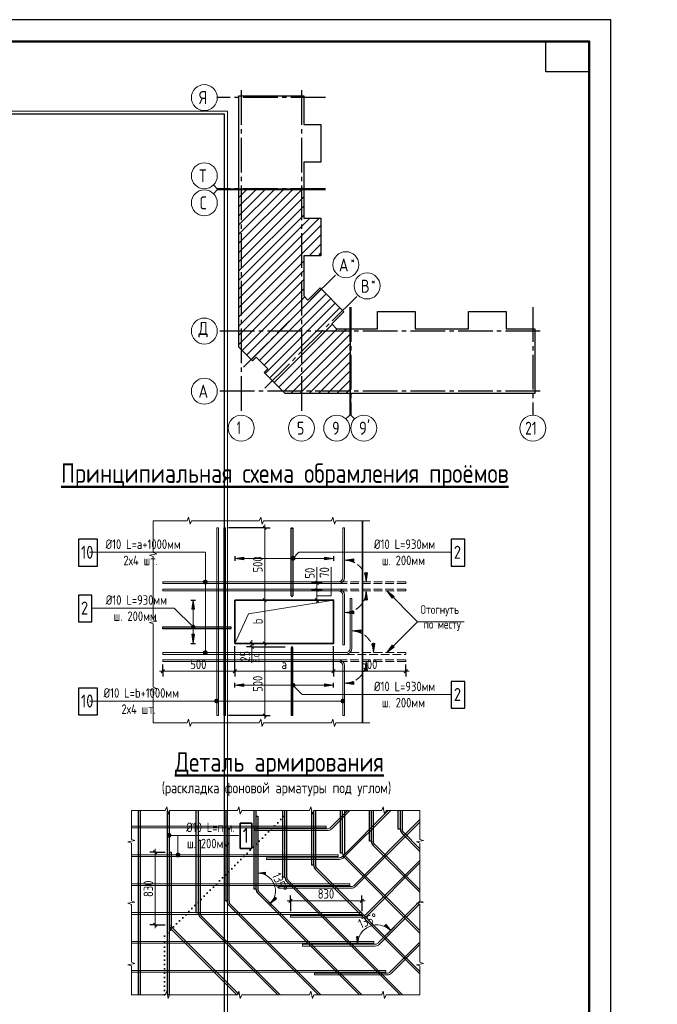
# Model space of a CAD drawing. Header units: millimetres. Extents: x 0 to 43617, y 0 to 59400.
# Tile 30 of 30: x 28343 to 43074, y 36668 to 59400. Entities that reach past the tile are written whole.
import ezdxf

# ---------------------------------------------------------------- set-up
doc = ezdxf.new("R2010")
doc.units = ezdxf.units.MM
for name, pattern in [('______2', [270, 200, -70]), ('______5', [1100, 800, -100, 100, -100]), ('______9', [100, 0, -100])]:
    doc.linetypes.add(name, pattern=pattern)
for name, color, linetype, lineweight in [('Standard', 7, 'Continuous', 25), ('Арм.стержн.ниж.зоны 2й ряд', 7, '______2', 25), ('ЖБ Перекрытие средний уровень', 7, 'Continuous', 50), ('Оси', 40, '______5', 18), ('Размерная линия_ общее', 7, 'Continuous', 13), ('Текст_ общее', 7, 'Continuous', 25), ('Фоновоя арматура Х1', 7, 'Continuous', 25)]:
    doc.layers.add(name, color=color, linetype=linetype, lineweight=lineweight)
doc.styles.add('GOST 2.304-81', font='txt')
doc.styles.add('ISOCPEUR', font='txt')

msp = doc.modelspace()

# ---------------------------------------------------------------- hatches: boundary and pattern name
at = {"layer": 'Standard', "linetype": 'Continuous', "lineweight": 13, "transparency": 33554687}
for points in [[(33524, 46993), (33314, 46963), (33524, 46933)], [(34687, 46931), (34623, 46995), (34612, 46975)], [(34687, 46931), (34612, 46975), (34666, 46920)], [(34666, 46920), (34612, 46975), (34612, 46952)], [(34666, 46920), (34612, 46952), (34644, 46920)], [(34644, 46920), (34612, 46952), (34623, 46931)], [(34698, 46952), (34644, 47007), (34623, 46995)], [(34698, 46952), (34623, 46995), (34687, 46931)], [(34698, 46975), (34666, 47007), (34644, 47007)], [(34698, 46975), (34644, 47007), (34698, 46952)], [(34666, 47007), (34698, 46975), (34687, 46995)], [(36059, 46950), (35849, 46920), (36059, 46890)], [(36379, 46003), (36349, 46213), (36319, 46003)], [(36992, 46086), (36822, 46213), (36950, 46043)], [(32307, 45391), (32339, 45423), (32319, 45412)], [(32339, 45423), (32307, 45391), (32307, 45368)], [(32339, 45423), (32307, 45368), (32362, 45423)], [(32362, 45423), (32307, 45368), (32319, 45348)], [(32362, 45423), (32319, 45348), (32383, 45412)], [(32383, 45412), (32319, 45348), (32339, 45337)], [(32383, 45412), (32339, 45337), (32394, 45391)], [(32394, 45391), (32339, 45337), (32362, 45337)], [(32394, 45391), (32362, 45337), (32394, 45368)], [(32394, 45368), (32362, 45337), (32383, 45348)], [(36226, 45317), (36016, 45287), (36226, 45257)], [(32321, 45210), (32351, 45000), (32381, 45210)], [(36950, 44956), (36822, 44787), (36992, 44914)], [(36379, 44370), (36349, 44580), (36319, 44370)], [(33524, 44066), (33314, 44036), (33524, 44006)], [(34623, 44005), (34666, 44080), (34612, 44025)], [(34612, 44025), (34666, 44080), (34644, 44080)], [(34612, 44025), (34644, 44080), (34612, 44048)], [(34612, 44048), (34644, 44080), (34623, 44068)], [(34623, 44005), (34687, 44068), (34666, 44080)], [(34644, 43993), (34687, 44068), (34623, 44005)], [(34644, 43993), (34698, 44048), (34687, 44068)], [(34666, 43993), (34698, 44048), (34644, 43993)], [(34666, 43993), (34698, 44025), (34698, 44048)], [(34698, 44025), (34666, 43993), (34687, 44005)]]:
    msp.add_hatch(color=7, dxfattribs=at).paths.add_polyline_path(points)
for points in [[(35386, 46993), (35596, 46963), (35386, 46933)], [(36379, 46630), (36349, 46420), (36319, 46630)], [(32321, 45790), (32351, 46000), (32381, 45790)], [(36059, 45683), (35849, 45713), (36059, 45743)], [(36546, 44997), (36516, 44787), (36486, 44997)], [(36059, 44050), (35849, 44080), (36059, 44110)], [(35386, 44066), (35596, 44036), (35386, 44006)]]:
    msp.add_hatch(color=7, dxfattribs=at).paths.add_polyline_path(points, flags=16)
at = {"layer": 'Текст_ общее', "linetype": 'Continuous', "lineweight": 13, "transparency": 33554687}
for points in [[(32590, 46420), (32680, 46420), (32674, 46442)], [(32590, 46420), (32674, 46442), (32596, 46442)], [(32596, 46397), (32680, 46420), (32590, 46420)], [(32596, 46442), (32674, 46442), (32658, 46459)], [(32596, 46442), (32658, 46459), (32613, 46459)], [(32596, 46397), (32674, 46397), (32680, 46420)], [(32613, 46381), (32674, 46397), (32596, 46397)], [(32613, 46459), (32658, 46459), (32635, 46465)], [(32613, 46381), (32658, 46381), (32674, 46397)], [(32658, 46381), (32613, 46381), (32635, 46375)], [(32590, 44787), (32680, 44787), (32674, 44809)], [(32590, 44787), (32674, 44809), (32596, 44809)], [(32596, 44764), (32680, 44787), (32590, 44787)], [(32596, 44809), (32674, 44809), (32658, 44825)], [(32596, 44809), (32658, 44825), (32613, 44825)], [(32596, 44764), (32674, 44764), (32680, 44787)], [(32613, 44825), (32658, 44825), (32635, 44832)], [(32613, 44748), (32674, 44764), (32596, 44764)], [(32613, 44748), (32658, 44748), (32674, 44764)], [(32658, 44748), (32613, 44748), (32635, 44742)], [(32855, 43648), (32855, 43693), (32849, 43670)], [(32872, 43632), (32872, 43709), (32855, 43693)], [(32872, 43632), (32855, 43693), (32855, 43648)], [(32894, 43625), (32894, 43715), (32872, 43709)], [(32894, 43625), (32872, 43709), (32872, 43632)], [(32917, 43632), (32917, 43709), (32894, 43715)], [(32917, 43632), (32894, 43715), (32894, 43625)], [(32933, 43648), (32933, 43693), (32917, 43709)], [(32933, 43648), (32917, 43709), (32917, 43632)], [(32933, 43693), (32933, 43648), (32939, 43670)], [(35770, 43648), (35770, 43693), (35764, 43670)], [(35787, 43632), (35787, 43709), (35770, 43693)], [(35787, 43632), (35770, 43693), (35770, 43648)], [(35809, 43625), (35809, 43715), (35787, 43709)], [(35809, 43625), (35787, 43709), (35787, 43632)], [(35832, 43632), (35832, 43709), (35809, 43715)], [(35832, 43632), (35809, 43715), (35809, 43625)], [(35848, 43648), (35848, 43693), (35832, 43709)], [(35848, 43648), (35832, 43709), (35832, 43632)], [(35848, 43693), (35848, 43648), (35854, 43670)], [(31758, 40546), (31758, 40591), (31752, 40568)], [(31758, 40591), (31774, 40530), (31774, 40607)], [(31758, 40591), (31758, 40546), (31774, 40530)], [(31774, 40607), (31797, 40523), (31797, 40613)], [(31774, 40607), (31774, 40530), (31797, 40523)], [(31797, 40613), (31797, 40523), (31819, 40530)], [(31797, 40613), (31819, 40530), (31819, 40607)], [(31819, 40607), (31819, 40530), (31836, 40546)], [(31819, 40607), (31836, 40546), (31836, 40591)], [(31836, 40591), (31836, 40546), (31842, 40568)], [(31955, 40117), (32045, 40117), (32039, 40139)], [(31955, 40117), (32039, 40139), (31962, 40139)], [(31962, 40094), (32045, 40117), (31955, 40117)], [(31962, 40139), (32039, 40139), (32023, 40156)], [(31962, 40139), (32023, 40156), (31978, 40156)], [(31962, 40094), (32039, 40094), (32045, 40117)], [(31978, 40078), (32039, 40094), (31962, 40094)], [(31978, 40156), (32023, 40156), (32000, 40162)], [(31978, 40078), (32023, 40078), (32039, 40094)], [(32023, 40078), (31978, 40078), (32000, 40072)]]:
    msp.add_hatch(color=7, dxfattribs=at).paths.add_polyline_path(points)

# ---------------------------------------------------------------- linework, layer by layer
at = {"layer": 'Standard', "color": 7, "linetype": 'Continuous', "lineweight": 13, "transparency": 33554687}
for p, q in [((32909, 55496), (32821, 55584)), ((32909, 55471), (32821, 55383)), ((32909, 55496), (33409, 55496)), ((32909, 55471), (33409, 55471)), ((35967, 50269), (35967, 50769)), ((35992, 50269), (35992, 50769)), ((35967, 50269), (35879, 50181)), ((35992, 50269), (36080, 50181)), ((31429, 47833), (31429, 47833)), ((32213, 47833), (31429, 47833)), ((31429, 47833), (31429, 47102)), ((31429, 47833), (31429, 47833)), ((32246, 47917), (32213, 47833)), ((32279, 47750), (32246, 47917)), ((32313, 47833), (32279, 47750)), ((33096, 47833), (32313, 47833)), ((33879, 47833), (33096, 47833)), ((33913, 47917), (33879, 47833)), ((33946, 47750), (33913, 47917)), ((33979, 47833), (33946, 47750)), ((34763, 47833), (33979, 47833)), ((35546, 47833), (34763, 47833)), ((35579, 47917), (35546, 47833)), ((35613, 47750), (35579, 47917)), ((35646, 47833), (35613, 47750)), ((36429, 47833), (35646, 47833)), ((31513, 47071), (31346, 47040)), ((31429, 47102), (31513, 47071)), ((31346, 47040), (31429, 47009)), ((31429, 47009), (31429, 46278)), ((34623, 46995), (34623, 46995)), ((34623, 46931), (34623, 46931)), ((34687, 46995), (34687, 46995)), ((34687, 46931), (34687, 46931)), ((35206, 46400), (35206, 46760)), ((31429, 46278), (31429, 45547)), ((36822, 46213), (36822, 46213)), ((36822, 46213), (36822, 46213)), ((36822, 46213), (36822, 46213)), ((36822, 46213), (36950, 46043)), ((36992, 46086), (36822, 46213)), ((36950, 46043), (36992, 46086)), ((36971, 46065), (36982, 46054)), ((31513, 45515), (31346, 45484)), ((31346, 45484), (31429, 45453)), ((31429, 45547), (31513, 45515)), ((31429, 45453), (31429, 44722)), ((32319, 45412), (32319, 45412)), ((32319, 45348), (32319, 45348)), ((32383, 45412), (32383, 45412)), ((32383, 45348), (32383, 45348)), ((33708, 44907), (33708, 44553)), ((36950, 44956), (36822, 44787)), ((36822, 44787), (36992, 44914)), ((36822, 44787), (36822, 44787)), ((36822, 44787), (36822, 44787)), ((36822, 44787), (36822, 44787)), ((36992, 44914), (36950, 44956)), ((36971, 44935), (36982, 44946)), ((31429, 44722), (31429, 43991)), ((31513, 43960), (31346, 43929)), ((31346, 43929), (31429, 43898)), ((31429, 43991), (31513, 43960)), ((31429, 43898), (31429, 43167)), ((34623, 44068), (34623, 44068)), ((34623, 44005), (34623, 44005)), ((34687, 44068), (34687, 44068)), ((34687, 44005), (34687, 44005)), ((32213, 43167), (32246, 43250)), ((32246, 43250), (32279, 43083)), ((33879, 43167), (33913, 43250)), ((33913, 43250), (33946, 43083)), ((35546, 43167), (35579, 43250)), ((35579, 43250), (35613, 43083)), ((31429, 43167), (31429, 43167)), ((31429, 43167), (32213, 43167)), ((32279, 43083), (32313, 43167)), ((32313, 43167), (33096, 43167)), ((33096, 43167), (33879, 43167)), ((33946, 43083), (33979, 43167)), ((33979, 43167), (34763, 43167)), ((34763, 43167), (35546, 43167)), ((35613, 43083), (35646, 43167)), ((35646, 43167), (36429, 43167)), ((36429, 43167), (36429, 43167)), ((31740, 41226), (31707, 41142)), ((31773, 41059), (31740, 41226)), ((33407, 41226), (33373, 41142)), ((33440, 41059), (33407, 41226)), ((35073, 41226), (35040, 41142)), ((35107, 41059), (35073, 41226)), ((36740, 41226), (36707, 41142)), ((36773, 41059), (36740, 41226)), ((30923, 41142), (30923, 40475)), ((30923, 41142), (30923, 41142)), ((31707, 41142), (30923, 41142)), ((31807, 41142), (31773, 41059)), ((32590, 41142), (31807, 41142)), ((33373, 41142), (32590, 41142)), ((33473, 41142), (33440, 41059)), ((34257, 41142), (33473, 41142)), ((35040, 41142), (34257, 41142)), ((35140, 41142), (35107, 41059)), ((35923, 41142), (35140, 41142)), ((36707, 41142), (35923, 41142)), ((36807, 41142), (36773, 41059)), ((37590, 41142), (36807, 41142)), ((37590, 40475), (37590, 41142)), ((37590, 41142), (37590, 41142)), ((30923, 40475), (31007, 40447)), ((37673, 40447), (37590, 40475)), ((31007, 40447), (30840, 40419)), ((30840, 40419), (30923, 40390)), ((30923, 40390), (30923, 39723)), ((31475, 40182), (31475, 40257)), ((37507, 40419), (37673, 40447)), ((37590, 40390), (37507, 40419)), ((37590, 39723), (37590, 40390)), ((33844, 39696), (33844, 39821)), ((30923, 39723), (30923, 39056)), ((34019, 39721), (33844, 39696)), ((33844, 39696), (34019, 39671)), ((33844, 39696), (34031, 39696)), ((33844, 39696), (33844, 39696)), ((33844, 39696), (33844, 39696)), ((33844, 39696), (33844, 39571)), ((34019, 39671), (34019, 39721)), ((37590, 39056), (37590, 39723)), ((34133, 38998), (34239, 39139)), ((34133, 38998), (34266, 39131)), ((34275, 39104), (34133, 38998)), ((34239, 39139), (34275, 39104)), ((31007, 39028), (30840, 39000)), ((30840, 39000), (30923, 38971)), ((30923, 39056), (31007, 39028)), ((30923, 38971), (30923, 38304)), ((34133, 38998), (34045, 39086)), ((34133, 38998), (34133, 38998)), ((34133, 38998), (34133, 38998)), ((34133, 38998), (34222, 38910)), ((34599, 39057), (34524, 39057)), ((34599, 39057), (36250, 39057)), ((36250, 39057), (36325, 39057)), ((37507, 39000), (37673, 39028)), ((37590, 38971), (37507, 39000)), ((37673, 39028), (37590, 39056)), ((37590, 38304), (37590, 38971)), ((31475, 38500), (31475, 38425)), ((36809, 38512), (36773, 38476)), ((36773, 38476), (36915, 38370)), ((36915, 38370), (36782, 38503)), ((36915, 38370), (36809, 38512)), ((36915, 38370), (37003, 38459)), ((30923, 38304), (30923, 37637)), ((36150, 38053), (36125, 38228)), ((36125, 38228), (36175, 38228)), ((36150, 38053), (36150, 38241)), ((36175, 38228), (36150, 38053)), ((36915, 38370), (36827, 38282)), ((36915, 38370), (36915, 38370)), ((36915, 38370), (36915, 38370)), ((37590, 37637), (37590, 38304)), ((36150, 38053), (36025, 38053)), ((36150, 38053), (36150, 38053)), ((36150, 38053), (36150, 38053)), ((36150, 38053), (36275, 38053)), ((31007, 37609), (30840, 37580)), ((30840, 37580), (30923, 37552)), ((30923, 37637), (31007, 37609)), ((30923, 37552), (30923, 36885)), ((37507, 37580), (37673, 37609)), ((37590, 37552), (37507, 37580)), ((37673, 37609), (37590, 37637)), ((37590, 36885), (37590, 37552)), ((30923, 36885), (30923, 36885)), ((30923, 36885), (31707, 36885)), ((31707, 36885), (31740, 36968)), ((31740, 36968), (31773, 36802)), ((31773, 36802), (31807, 36885)), ((31807, 36885), (32590, 36885)), ((32590, 36885), (33373, 36885)), ((33373, 36885), (33407, 36968)), ((33407, 36968), (33440, 36802)), ((33440, 36802), (33473, 36885)), ((33473, 36885), (34257, 36885)), ((34257, 36885), (35040, 36885)), ((35040, 36885), (35073, 36968)), ((35073, 36968), (35107, 36802)), ((35107, 36802), (35140, 36885)), ((35140, 36885), (35923, 36885)), ((35923, 36885), (36707, 36885)), ((36707, 36885), (36740, 36968)), ((36740, 36968), (36773, 36802)), ((36773, 36802), (36807, 36885)), ((36807, 36885), (37590, 36885)), ((37590, 36885), (37590, 36885)), ((37590, 36885), (37590, 36885))]:
    msp.add_line(p, q, dxfattribs=at)
at = {"layer": 'Standard', "color": 7, "linetype": 'Continuous', "lineweight": 35, "transparency": 33554687}
for p, q in [((33409, 54238), (34652, 55481)), ((33409, 54662), (34228, 55481)), ((33409, 55086), (33804, 55481)), ((33409, 54025), (34865, 55481)), ((33409, 54450), (34440, 55481)), ((33409, 54874), (34016, 55481)), ((33409, 55298), (33592, 55481)), ((33409, 53813), (34905, 55309)), ((33409, 53601), (34905, 55097)), ((33409, 53389), (34905, 54885)), ((33409, 52965), (35262, 54818)), ((33409, 53177), (35050, 54818)), ((33409, 52753), (35302, 54646)), ((33409, 52541), (35302, 54434)), ((35031, 53950), (35302, 54221)), ((35243, 53950), (35302, 54009)), ((33409, 52328), (34905, 53824)), ((33409, 52116), (34905, 53612)), ((33409, 51904), (34905, 53400)), ((33482, 51766), (34905, 53188)), ((33589, 51659), (34929, 53000)), ((33695, 51553), (35316, 53175)), ((33886, 51532), (35422, 53069)), ((33992, 51426), (35528, 52963)), ((34013, 51235), (35634, 52857)), ((34119, 51129), (35740, 52751)), ((34225, 51023), (35566, 52364)), ((34331, 50917), (35679, 52265)), ((34437, 50811), (35891, 52265)), ((34607, 50769), (35977, 52139)), ((34819, 50769), (35977, 51927)), ((35032, 50769), (35977, 51714)), ((35244, 50769), (35977, 51502)), ((35456, 50769), (35977, 51290)), ((35668, 50769), (35977, 51078)), ((35880, 50769), (35977, 50866))]:
    msp.add_line(p, q, dxfattribs=at)
at = {"layer": 'Standard', "color": 251, "linetype": 'Continuous', "lineweight": 13, "true_color": 0x494949, "transparency": 33554687}
for p, q in [((33524, 46993), (33314, 46963)), ((35596, 46963), (33314, 46963)), ((33314, 46963), (33314, 46963)), ((33314, 46963), (33314, 46963)), ((33314, 46963), (33314, 46963)), ((33314, 46963), (33524, 46933)), ((33524, 46933), (33524, 46993)), ((33524, 46963), (33539, 46963)), ((35386, 46963), (35371, 46963)), ((35386, 46933), (35386, 46993)), ((35386, 46993), (35596, 46963)), ((35596, 46963), (35386, 46933)), ((35596, 46963), (35596, 46963)), ((35596, 46963), (35596, 46963)), ((35596, 46963), (35596, 46963)), ((36059, 46950), (35849, 46920)), ((35849, 46920), (35849, 46920)), ((35849, 46920), (35849, 46920)), ((35849, 46920), (35849, 46920)), ((35849, 46920), (36059, 46890)), ((36059, 46890), (36059, 46950)), ((36059, 46920), (36074, 46920)), ((36349, 46420), (36319, 46630)), ((36319, 46630), (36379, 46630)), ((36349, 46630), (36349, 46645)), ((36379, 46630), (36349, 46420)), ((36349, 46420), (36349, 46420)), ((36349, 46420), (36349, 46420)), ((36349, 46420), (36349, 46420)), ((36349, 46213), (36319, 46003)), ((36349, 46213), (36349, 46213)), ((36349, 46213), (36349, 46213)), ((36349, 46213), (36349, 46213)), ((36379, 46003), (36349, 46213)), ((32321, 45790), (32351, 46000)), ((32351, 46000), (32351, 45000)), ((32351, 46000), (32351, 46000)), ((32351, 46000), (32351, 46000)), ((32351, 46000), (32351, 46000)), ((32351, 46000), (32381, 45790)), ((36319, 46003), (36379, 46003)), ((36349, 46003), (36349, 45988)), ((32381, 45790), (32321, 45790)), ((32351, 45790), (32351, 45775)), ((35849, 45713), (36059, 45743)), ((35849, 45713), (35849, 45713)), ((35849, 45713), (35849, 45713)), ((35849, 45713), (35849, 45713)), ((36059, 45683), (35849, 45713)), ((36059, 45743), (36059, 45683)), ((36059, 45713), (36074, 45713)), ((36226, 45317), (36016, 45287)), ((36016, 45287), (36016, 45287)), ((36016, 45287), (36016, 45287)), ((36016, 45287), (36016, 45287)), ((36016, 45287), (36226, 45257)), ((36226, 45257), (36226, 45317)), ((36226, 45287), (36241, 45287)), ((32381, 45210), (32321, 45210)), ((32321, 45210), (32351, 45000)), ((32351, 45210), (32351, 45225)), ((32351, 45000), (32381, 45210)), ((36516, 44997), (36516, 45012)), ((32351, 45000), (32351, 45000)), ((32351, 45000), (32351, 45000)), ((32351, 45000), (32351, 45000)), ((36516, 44787), (36486, 44997)), ((36486, 44997), (36546, 44997)), ((36546, 44997), (36516, 44787)), ((36516, 44787), (36516, 44787)), ((36516, 44787), (36516, 44787)), ((36516, 44787), (36516, 44787)), ((36349, 44580), (36319, 44370)), ((36349, 44580), (36349, 44580)), ((36349, 44580), (36349, 44580)), ((36349, 44580), (36349, 44580)), ((36379, 44370), (36349, 44580)), ((36319, 44370), (36379, 44370)), ((36349, 44370), (36349, 44355)), ((35849, 44080), (36059, 44110)), ((36059, 44110), (36059, 44050)), ((33524, 44066), (33314, 44036)), ((35596, 44036), (33314, 44036)), ((33314, 44036), (33314, 44036)), ((33314, 44036), (33314, 44036)), ((33314, 44036), (33314, 44036)), ((33314, 44036), (33524, 44006)), ((33524, 44006), (33524, 44066)), ((33524, 44036), (33539, 44036)), ((35386, 44036), (35371, 44036)), ((35386, 44006), (35386, 44066)), ((35386, 44066), (35596, 44036)), ((35596, 44036), (35386, 44006)), ((35596, 44036), (35596, 44036)), ((35596, 44036), (35596, 44036)), ((35596, 44036), (35596, 44036)), ((35849, 44080), (35849, 44080)), ((35849, 44080), (35849, 44080)), ((35849, 44080), (35849, 44080)), ((36059, 44050), (35849, 44080)), ((36059, 44080), (36074, 44080))]:
    msp.add_line(p, q, dxfattribs=at)
at = {"layer": 'Standard', "color": 7, "linetype": '______2', "lineweight": 13, "transparency": 33554687}
for p, q in [((37263, 46420), (35709, 46420)), ((35709, 46380), (37263, 46380)), ((37263, 46380), (37263, 46420)), ((35709, 46253), (37263, 46253)), ((37263, 46213), (35709, 46213)), ((37263, 46253), (37263, 46213)), ((37263, 44787), (35876, 44787)), ((37263, 44747), (37263, 44787)), ((35709, 44620), (37263, 44620)), ((37263, 44580), (35709, 44580)), ((35876, 44747), (37263, 44747)), ((37263, 44620), (37263, 44580))]:
    msp.add_line(p, q, dxfattribs=at)
at = {"layer": 'Standard', "color": 7, "linetype": 'Continuous', "lineweight": 25, "transparency": 33554687}
for p, q in [((31090, 36885), (31090, 41142)), ((31130, 41142), (31130, 36885)), ((31757, 36885), (31757, 41142)), ((31797, 41142), (31797, 36885)), ((34471, 39605), (34471, 41142)), ((34511, 41142), (34511, 39605)), ((35137, 39881), (35137, 41142)), ((35177, 41142), (35177, 39881)), ((35804, 40157), (35804, 41142)), ((35844, 41142), (35844, 40157)), ((36471, 40433), (36471, 41142)), ((36511, 41142), (36511, 40433)), ((37137, 40709), (37137, 41142)), ((37177, 41142), (37177, 40709)), ((37178, 40610), (37590, 40199)), ((37590, 40255), (37207, 40639)), ((36512, 40334), (37590, 39256)), ((37590, 39312), (36540, 40363)), ((31438, 40219), (31513, 40144)), ((35845, 40058), (37590, 38313)), ((37590, 38370), (35873, 40086)), ((35178, 39782), (37590, 37370)), ((37590, 37427), (35207, 39810)), ((34512, 39506), (37132, 36885)), ((37189, 36885), (34540, 39534)), ((33845, 39230), (36190, 36885)), ((36246, 36885), (33873, 39258)), ((33178, 38954), (35247, 36885)), ((35303, 36885), (33207, 38982)), ((34562, 39019), (34637, 39094)), ((36212, 39019), (36287, 39094)), ((32512, 38677), (34304, 36885)), ((34361, 36885), (32540, 38706)), ((31438, 38538), (31513, 38463)), ((33418, 36885), (31873, 38430)), ((31845, 38401), (33361, 36885)), ((31797, 36885), (31757, 36885))]:
    msp.add_line(p, q, dxfattribs=at)
at = {"layer": 'Standard', "color": 7, "linetype": '______9', "lineweight": 35, "transparency": 33554687}
for p, q in [((31685, 38241), (34586, 41142)), ((31685, 36885), (31685, 38241))]:
    msp.add_line(p, q, dxfattribs=at)
at = {"layer": 'Standard', "color": 7, "linetype": 'Continuous', "lineweight": 18, "transparency": 33554687}
for p, q in [((35916, 41142), (35523, 40749)), ((35551, 40721), (35972, 41142)), ((36859, 41142), (35799, 40083)), ((35827, 40054), (36915, 41142)), ((37590, 40931), (36075, 39416)), ((36103, 39388), (37590, 40875)), ((37590, 39988), (36351, 38749)), ((36379, 38721), (37590, 39932)), ((37590, 39046), (36627, 38083)), ((36655, 38054), (37590, 38989)), ((37590, 38103), (36903, 37416)), ((36932, 37388), (37590, 38046))]:
    msp.add_line(p, q, dxfattribs=at)
at = {"layer": 'Standard', "color": 251, "linetype": 'Continuous', "lineweight": -3, "true_color": 0x656565, "transparency": 33554687}
for p, q in [((31475, 40182), (31350, 40182)), ((31475, 40182), (31600, 40182)), ((31475, 40182), (31704, 40182)), ((34599, 39057), (34599, 39182)), ((36250, 39057), (36250, 39182)), ((34599, 39057), (34599, 38932)), ((34599, 39057), (34599, 38820)), ((36250, 39057), (36250, 38932)), ((36250, 39057), (36250, 38820)), ((31475, 38500), (31350, 38500)), ((31475, 38500), (31600, 38500)), ((31475, 38500), (31704, 38500))]:
    msp.add_line(p, q, dxfattribs=at)
at = {"layer": 'Standard', "color": 7, "linetype": 'Continuous', "lineweight": 13, "transparency": 33554687}
msp.add_lwpolyline([(0, 0), (42000, 0), (42000, 59400), (0, 59400), (0, 0)], close=True, dxfattribs=at)
for points in [[(42000, 59400), (0, 59400), (0, 0), (42000, 0), (42000, 59400)], [(42000, 59400), (0, 59400), (0, 0), (42000, 0), (42000, 59400)], [(7674, 10380), (33074, 10380), (33074, 57220), (7674, 57220), (7674, 10380)], [(32934, 47667), (32934, 43333), (32894, 43333), (32894, 47667), (32934, 47667)], [(33101, 47667), (33101, 43333), (33061, 43333), (33061, 47667), (33101, 47667)], [(34655, 47660), (34615, 47660), (34615, 47667), (34655, 47667), (34655, 47660)], [(35809, 46520), (35809, 47667), (35849, 47667), (35849, 46520)], [(38300, 47104), (34795, 47104), (34655, 46963)], [(35540, 46760), (35540, 46100), (35206, 46100)], [(35709, 46420), (31648, 46420), (31648, 46380), (35709, 46380)], [(35709, 46213), (31648, 46213), (31648, 46253), (35709, 46253)], [(38609, 45500), (37536, 45500), (36822, 46213)], [(33314, 45000), (33628, 45686), (35596, 46000)], [(35809, 46113), (35809, 44967), (35849, 44967), (35849, 46113)], [(35976, 44887), (35976, 46033), (36016, 46033), (36016, 44887)], [(30025, 45816), (31915, 45816), (32351, 45380)], [(38609, 45500), (37536, 45500), (36822, 44787)], [(31654, 45380), (31654, 45340), (31648, 45340), (31648, 45380), (31654, 45380)], [(35876, 44787), (31648, 44787), (31648, 44747), (35876, 44747)], [(35709, 44580), (31648, 44580), (31648, 44620), (35709, 44620)], [(35809, 44480), (35809, 43333), (35849, 43333), (35849, 44480)], [(38300, 43821), (34871, 43821), (34655, 44036)], [(34655, 43340), (34615, 43340), (34615, 43333), (34655, 43333), (34655, 43340)], [(31475, 40182), (31475, 39111), (31475, 39111), (31475, 38500)]]:
    msp.add_lwpolyline(points, dxfattribs=at)
at = {"layer": 'Standard', "color": 7, "linetype": 'Continuous', "lineweight": 25, "transparency": 33554687}
for points in [[(42000, 59400), (0, 59400), (0, 0), (42000, 0), (42000, 59400)], [(33409, 55486), (33409, 57643), (34905, 57643), (34905, 56982), (35302, 56982), (35302, 56114), (34905, 56114), (34905, 55486), (34887, 55486), (34887, 55506), (34872, 55506), (34872, 55486), (33409, 55486)], [(7394, 10100), (33074, 10100), (33074, 57220), (7394, 57220), (7394, 10100)], [(33409, 52026), (33409, 55481), (33547, 55481), (33547, 55461), (33562, 55461), (33562, 55481), (34905, 55481), (34905, 54818), (35302, 54818), (35302, 53950), (34905, 53950), (34905, 53024), (35003, 52926), (35284, 53207), (35833, 52658), (35552, 52377), (35664, 52265), (35977, 52265), (35977, 50769), (34479, 50769), (33991, 51257), (34076, 51342), (33808, 51610), (33723, 51525), (33409, 51839), (33409, 52026)], [(35982, 50769), (35982, 52232), (36002, 52232), (36002, 52247), (35982, 52247), (35982, 52265), (36610, 52265), (36610, 52662), (37478, 52662), (37478, 52265), (38096, 52265), (38714, 52265), (38714, 52662), (39582, 52662), (39582, 52265), (40243, 52265), (40243, 50769), (38096, 50769), (35982, 50769)], [(34615, 46103), (34615, 47660), (34655, 47660), (34655, 46103)], [(33211, 45340), (31654, 45340), (31654, 45380), (33211, 45380)], [(34615, 44897), (34615, 43340), (34655, 43340), (34655, 44897)], [(32463, 41142), (32463, 38776), (32423, 38776), (32423, 41142)], [(33130, 41142), (33130, 39053), (33090, 39053), (33090, 41142)], [(33797, 41142), (33797, 39329), (33757, 39329), (33757, 41142)], [(33804, 39329), (33804, 41010), (33844, 41010), (33844, 39329)], [(34463, 41142), (34463, 39605), (34423, 39605), (34423, 41142)], [(35130, 41142), (35130, 39881), (35090, 39881), (35090, 41142)], [(35797, 41142), (35797, 40157), (35757, 40157), (35757, 41142)], [(36463, 41142), (36463, 40433), (36423, 40433), (36423, 41142)], [(37130, 41142), (37130, 40709), (37090, 40709), (37090, 41142)], [(33137, 39053), (33137, 40734), (33177, 40734), (33177, 39053)], [(32471, 38776), (32471, 40458), (32511, 40458), (32511, 38776)], [(31804, 38500), (31804, 40182), (31844, 40182), (31844, 38500)]]:
    msp.add_lwpolyline(points, dxfattribs=at)
at = {"layer": 'Standard', "color": 7, "linetype": 'Continuous', "lineweight": 50, "transparency": 33554687}
msp.add_lwpolyline([(2000, 58900), (41500, 58900), (41500, 500), (2000, 500), (2000, 58900)], close=True, dxfattribs=at)
at = {"layer": 'Standard', "color": 7, "linetype": 'Continuous', "lineweight": 25, "transparency": 33554687}
msp.add_lwpolyline([(41500, 58900), (41500, 58200), (40500, 58200), (40500, 58900), (41500, 58900)], close=True, dxfattribs=at)
at = {"layer": 'Standard', "color": 254, "linetype": 'Continuous', "lineweight": 18, "true_color": 0xc4c4ff, "transparency": 33554687}
msp.add_lwpolyline([(7319, 10025), (33145, 10025), (33145, 57291), (7319, 57291), (7319, 10025)], dxfattribs=at)
at = {"layer": 'Standard', "color": 7, "linetype": 'Continuous', "lineweight": 18, "transparency": 33554687}
for points in [[(30923, 40744), (35421, 40744), (35421, 40784), (30923, 40784)], [(35452, 40680), (33771, 40680), (33771, 40720), (35452, 40720)], [(30923, 40077), (35697, 40077), (35697, 40117), (30923, 40117)], [(35728, 40013), (34047, 40013), (34047, 40053), (35728, 40053)], [(30923, 39410), (35974, 39410), (35974, 39450), (30923, 39450)], [(36004, 39347), (34323, 39347), (34323, 39387), (36004, 39387)], [(30923, 38744), (36250, 38744), (36250, 38784), (30923, 38784)], [(36280, 38680), (34599, 38680), (34599, 38720), (36280, 38720)], [(30923, 38077), (36526, 38077), (36526, 38117), (30923, 38117)], [(36557, 38013), (34875, 38013), (34875, 38053), (36557, 38053)], [(30923, 37410), (36802, 37410), (36802, 37450), (30923, 37450)], [(36833, 37347), (35151, 37347), (35151, 37387), (36833, 37387)]]:
    msp.add_lwpolyline(points, dxfattribs=at)
at = {"layer": 'Standard', "color": 7, "linetype": 'Continuous', "lineweight": 13, "transparency": 33554687}
for centre in [(34655, 46963), (32351, 45380), (34655, 44036)]:
    msp.add_circle(centre, 45, dxfattribs=at)
at = {"layer": 'Standard', "color": 251, "linetype": '______2', "lineweight": 13, "true_color": 0x494949, "transparency": 33554687}
for centre, start, end in [((35849, 46420), 0, 90), ((35849, 46213), 270, 0), ((36016, 44787), 0, 90), ((35849, 44580), 270, 0)]:
    msp.add_arc(centre, 500, start, end, dxfattribs=at)
at = {"layer": 'Standard', "color": 7, "linetype": 'Continuous', "lineweight": 13, "transparency": 33554687}
for centre, radius, start, end in [((35709, 46520), 100, 270, 0), ((35709, 46520), 140, 270, 0), ((35709, 46113), 140, 0, 90), ((35709, 46113), 100, 0, 90), ((35876, 44887), 100, 270, 0), ((35876, 44887), 140, 270, 0), ((35709, 44480), 140, 0, 90), ((35709, 44480), 100, 0, 90), ((33844, 39287), 409, 315, 90), ((36598, 38053), 448, 45, 180)]:
    msp.add_arc(centre, radius, start, end, dxfattribs=at)
at = {"layer": 'Standard', "color": 7, "linetype": 'Continuous', "lineweight": 25, "transparency": 33554687}
for centre, radius, start, end in [((34635, 46103), 20, 180, 0), ((33211, 45360), 20, 270, 90), ((34635, 44897), 20, 0, 180), ((37277, 40709), 140, 180, 225), ((37277, 40709), 100, 180, 225), ((36611, 40433), 140, 180, 225), ((36611, 40433), 100, 180, 225), ((35944, 40157), 140, 180, 225), ((35944, 40157), 100, 180, 225), ((35277, 39881), 140, 180, 225), ((35277, 39881), 100, 180, 225), ((34611, 39605), 140, 180, 225), ((34611, 39605), 100, 180, 225), ((33944, 39329), 140, 180, 225), ((33944, 39329), 100, 180, 225), ((33277, 39053), 140, 180, 225), ((33277, 39053), 100, 180, 225), ((32611, 38776), 140, 180, 225), ((32611, 38776), 100, 180, 225), ((31944, 38500), 140, 180, 225), ((31944, 38500), 100, 180, 225)]:
    msp.add_arc(centre, radius, start, end, dxfattribs=at)
at = {"layer": 'Standard', "color": 7, "linetype": 'Continuous', "lineweight": 18, "transparency": 33554687}
for centre, radius in [((35452, 40820), 100), ((35452, 40820), 140), ((35728, 40153), 100), ((35728, 40153), 140), ((36004, 39487), 100), ((36004, 39487), 140), ((36280, 38820), 100), ((36280, 38820), 140), ((36557, 38153), 100), ((36557, 38153), 140), ((36833, 37487), 100), ((36833, 37487), 140)]:
    msp.add_arc(centre, radius, 270, 315, dxfattribs=at)
at = {"layer": 'Арм.стержн.ниж.зоны 2й ряд', "color": 251, "linetype": 'Continuous', "lineweight": 25, "true_color": 0x494949, "transparency": 33554687}
for p, q in [((33314, 47017), (33314, 46910)), ((35596, 47017), (35596, 46910)), ((32297, 46000), (32404, 46000)), ((32297, 45000), (32404, 45000)), ((33314, 43983), (33314, 44090)), ((35596, 43983), (35596, 44090))]:
    msp.add_line(p, q, dxfattribs=at)
at = {"layer": 'ЖБ Перекрытие средний уровень', "color": 7, "linetype": 'Continuous', "lineweight": 35, "transparency": 33554687}
msp.add_line((36263, 43167), (36263, 47833), dxfattribs=at)
msp.add_lwpolyline([(33314, 46000), (35596, 46000), (35596, 45000), (33314, 45000), (33314, 46000)], dxfattribs=at)
at = {"layer": 'Оси', "color": 8, "linetype": '______5', "lineweight": -3, "transparency": 33554687}
for p, q in [((33462, 57770), (33462, 50269)), ((34852, 57770), (34852, 50269)), ((35405, 57600), (32909, 57600)), ((35405, 55496), (32909, 55496)), ((35405, 55471), (32909, 55471)), ((33517, 51381), (35667, 53531)), ((34007, 50891), (36157, 53041)), ((35967, 52765), (35967, 50269)), ((35992, 52765), (35992, 50269)), ((40200, 52765), (40200, 50269)), ((40370, 52212), (32909, 52212)), ((40370, 52212), (32909, 52212)), ((40370, 50822), (32909, 50822))]:
    msp.add_line(p, q, dxfattribs=at)
at = {"layer": 'Оси', "color": 7, "linetype": 'Continuous', "lineweight": 13, "transparency": 33554687}
for centre in [(32609, 57600), (32609, 55796), (32609, 55171), (35879, 53743), (36369, 53253), (32609, 52212), (32609, 52212), (32609, 50822), (33462, 49969), (34852, 49969), (35667, 49969), (36292, 49969), (40200, 49969)]:
    msp.add_circle(centre, 300, dxfattribs=at)
at = {"layer": 'Размерная линия_ общее', "color": 7, "linetype": 'Continuous', "lineweight": 13, "transparency": 33554687}
for p, q in [((34004, 47667), (34004, 47742)), ((34004, 46000), (34004, 47667)), ((35206, 46400), (35206, 46475)), ((35206, 46000), (35206, 46233)), ((35206, 46000), (35206, 45925)), ((33708, 45000), (33708, 45075)), ((34004, 45000), (34004, 45075)), ((33708, 45000), (33708, 44917)), ((33708, 44917), (33708, 44842)), ((34004, 45000), (34004, 44925)), ((31648, 44357), (31573, 44357)), ((33314, 44357), (31648, 44357)), ((33314, 44357), (33239, 44357)), ((33314, 44357), (33389, 44357)), ((33314, 44357), (35596, 44357)), ((35596, 44357), (35521, 44357)), ((35596, 44357), (37263, 44357)), ((35596, 44357), (35671, 44357)), ((37263, 44357), (37338, 44357)), ((34004, 43333), (34004, 43258))]:
    msp.add_line(p, q, dxfattribs=at)
at = {"layer": 'Размерная линия_ общее', "color": 253, "linetype": 'Continuous', "lineweight": -3, "true_color": 0xa0a0a0, "transparency": 33554687}
for p, q in [((34004, 47667), (33168, 47667)), ((34004, 47667), (33879, 47667)), ((34004, 47667), (34129, 47667)), ((35206, 46400), (35081, 46400)), ((35206, 46400), (35331, 46400)), ((35206, 46400), (35206, 46400)), ((35206, 46233), (35081, 46233)), ((35206, 46233), (35331, 46233)), ((35206, 46233), (35212, 46233)), ((34004, 46000), (33879, 46000)), ((34004, 46000), (34129, 46000)), ((35206, 46000), (35081, 46000)), ((35206, 46000), (35331, 46000)), ((35206, 46000), (35212, 46000)), ((33314, 44357), (33314, 44933)), ((33314, 44357), (33314, 44933)), ((34004, 45000), (33381, 45000)), ((33708, 45000), (33583, 45000)), ((33708, 44917), (33583, 44917)), ((33708, 45000), (33642, 45000)), ((33708, 45000), (33833, 45000)), ((33708, 44917), (33833, 44917)), ((34004, 45000), (33879, 45000)), ((34004, 45000), (33879, 45000)), ((34004, 45000), (34129, 45000)), ((34004, 45000), (34004, 45000)), ((34004, 45000), (34129, 45000)), ((35596, 44357), (35596, 44933)), ((35596, 44357), (35596, 44933)), ((31648, 44357), (31648, 44513)), ((31648, 44357), (31648, 44482)), ((31648, 44357), (31648, 44232)), ((33314, 44357), (33314, 44482)), ((33314, 44357), (33314, 44482)), ((33314, 44357), (33314, 44232)), ((33314, 44357), (33314, 44232)), ((35596, 44357), (35596, 44482)), ((35596, 44357), (35596, 44482)), ((35596, 44357), (35596, 44232)), ((35596, 44357), (35596, 44232)), ((37263, 44357), (37263, 44513)), ((37263, 44357), (37263, 44482)), ((37263, 44357), (37263, 44232)), ((34004, 43333), (33168, 43333)), ((34004, 43333), (33879, 43333)), ((34004, 43333), (34129, 43333))]:
    msp.add_line(p, q, dxfattribs=at)
at = {"layer": 'Размерная линия_ общее', "color": 7, "linetype": 'Continuous', "lineweight": 25, "transparency": 33554687}
for p, q in [((34041, 47629), (33966, 47704)), ((35244, 46362), (35169, 46437)), ((35244, 46196), (35169, 46271)), ((34041, 45962), (33966, 46037)), ((35244, 45962), (35169, 46037)), ((33671, 45037), (33746, 44962)), ((34041, 44962), (33966, 45037)), ((33966, 45037), (34041, 44962)), ((33671, 44954), (33746, 44879)), ((31685, 44394), (31610, 44319)), ((33352, 44394), (33277, 44319)), ((33277, 44319), (33352, 44394)), ((35558, 44319), (35633, 44394)), ((35558, 44319), (35633, 44394)), ((37225, 44319), (37300, 44394)), ((33966, 43371), (34041, 43296))]:
    msp.add_line(p, q, dxfattribs=at)
at = {"layer": 'Размерная линия_ общее', "color": 7, "linetype": 'Continuous', "lineweight": 13, "transparency": 33554687}
for points in [[(35206, 46233), (35206, 46389), (35206, 46389), (35206, 46400)], [(34004, 45000), (34004, 45403), (34004, 45403), (34004, 46000)], [(34004, 45000), (34004, 43847), (34004, 43847), (34004, 43333)]]:
    msp.add_lwpolyline(points, dxfattribs=at)
at = {"layer": 'Размерная линия_ общее', "color": 253, "linetype": 'Continuous', "lineweight": -3, "true_color": 0xa0a0a0, "transparency": 33554687}
for points in [[(34004, 46000), (33987, 46000), (33987, 46000), (33381, 46000)], [(33708, 44917), (33900, 44917), (33900, 44917), (34475, 44917)]]:
    msp.add_lwpolyline(points, dxfattribs=at)
at = {"layer": 'Текст_ общее', "color": 7, "linetype": 'Continuous', "lineweight": 13, "transparency": 33554687}
for p, q in [((32590, 46420), (32590, 46420)), ((32635, 46465), (32635, 46465)), ((32635, 46375), (32635, 46375)), ((32680, 46420), (32680, 46420)), ((32590, 44787), (32590, 44787)), ((32635, 44832), (32635, 44832)), ((32680, 44787), (32680, 44787)), ((32635, 44742), (32635, 44742)), ((32849, 43670), (32849, 43670)), ((32894, 43715), (32894, 43715)), ((32939, 43670), (32939, 43670)), ((35764, 43670), (35764, 43670)), ((35809, 43715), (35809, 43715)), ((35854, 43670), (35854, 43670)), ((32894, 43625), (32894, 43625)), ((35809, 43625), (35809, 43625)), ((31752, 40568), (31752, 40568)), ((31797, 40613), (31797, 40613)), ((31797, 40568), (33409, 40568)), ((31797, 40523), (31797, 40523)), ((31842, 40568), (31842, 40568)), ((31955, 40117), (31955, 40117)), ((32000, 40162), (32000, 40162)), ((32000, 40072), (32000, 40072)), ((32045, 40117), (32045, 40117))]:
    msp.add_line(p, q, dxfattribs=at)
for points in [[(32635, 46420), (32635, 47104), (29955, 47104)], [(32635, 44787), (32635, 47104), (29955, 47104)], [(32894, 43670), (32635, 43670), (29955, 43670)], [(35809, 43670), (32635, 43670), (29955, 43670)], [(32000, 40117), (32000, 40568), (33409, 40568)]]:
    msp.add_lwpolyline(points, dxfattribs=at)
at = {"layer": 'Текст_ общее', "color": 7, "linetype": 'Continuous', "lineweight": 35, "transparency": 33554687}
msp.add_lwpolyline([(33437, 40266), (33703, 40266), (33703, 40849), (33437, 40849), (33437, 40266)], dxfattribs=at)
at = {"layer": 'Текст_ общее', "color": 7, "linetype": 'Continuous', "lineweight": 13, "transparency": 33554687}
for centre in [(32635, 46420), (32635, 44787), (32894, 43670), (35809, 43670), (31797, 40568), (32000, 40117)]:
    msp.add_circle(centre, 45, dxfattribs=at)
at = {"layer": 'Фоновоя арматура Х1', "color": 7, "linetype": 'Continuous', "lineweight": 25, "transparency": 33554687}
for points in [[(29700, 46784), (30140, 46784), (30140, 47404), (29700, 47404), (29700, 46784)], [(38314, 46784), (38624, 46784), (38624, 47404), (38314, 47404), (38314, 46784)], [(29700, 45496), (30010, 45496), (30010, 46116), (29700, 46116), (29700, 45496)], [(38314, 43501), (38624, 43501), (38624, 44121), (38314, 44121), (38314, 43501)], [(29700, 43350), (30140, 43350), (30140, 43970), (29700, 43970), (29700, 43350)]]:
    msp.add_lwpolyline(points, dxfattribs=at)

# ---------------------------------------------------------------- texts
at = {"layer": 'Standard', "color": 7, "linetype": 'Continuous', "lineweight": 25, "transparency": 33554687, "attachment_point": 7}
for s, insert, char_height, width, style in [('\\W0.75;21', (40020, 49819), 300, 472.29, 'ISOCPEUR'), ('Ø10\\~L=а+1000мм', (30326, 47180), 220, 1831.81, 'GOST 2.304-81'), ('Ø10\\~L=930мм', (36528, 47180), 220, 1488.03, 'GOST 2.304-81'), ('2х4\\~шт.', (30740, 46806), 220, 1000.99, 'GOST 2.304-81'), ('ш.\\~200мм', (36710, 46806), 220, 1125.91, 'GOST 2.304-81'), ('Ø10\\~L=930мм', (30331, 45892), 220, 1488.02, 'GOST 2.304-81'), ('ш.\\~200мм', (30513, 45518), 220, 1125.9, 'GOST 2.304-81'), ('Ø10\\~L=930мм', (36528, 43896), 220, 1488.03, 'GOST 2.304-81'), ('Ø10\\~L=b+1000мм', (30281, 43746), 220, 1831.81, 'GOST 2.304-81'), ('2х4\\~шт.', (30695, 43372), 220, 1000.99, 'GOST 2.304-81'), ('ш.\\~200мм', (36710, 43522), 220, 1125.91, 'GOST 2.304-81'), ('Ø10\\~L=п.м.', (32189, 40644), 220, 1159.84, 'GOST 2.304-81'), ('ш.\\~200мм', (32209, 40270), 220, 1125.9, 'GOST 2.304-81'), ('830', (35229, 39107), 220, 516.38, 'GOST 2.304-81')]:
    msp.add_mtext(s, dxfattribs=dict(at, insert=insert, char_height=char_height, width=width, style=style))
at = {"layer": 'Standard', "color": 7, "linetype": 'Continuous', "lineweight": 18, "transparency": 33554687, "char_height": 200, "attachment_point": 7, "style": 'GOST 2.304-81'}
for s, insert, width in [('Отогнуть', (37602, 45627), 1109.09), ('по\\~месту', (37672, 45287), 1038)]:
    msp.add_mtext(s, dxfattribs=dict(at, insert=insert, width=width))
at = {"layer": 'Standard', "color": 7, "linetype": 'Continuous', "lineweight": 25, "transparency": 33554687, "char_height": 220, "attachment_point": 7, "style": 'GOST 2.304-81'}
for s, insert, width, rotation in [('830', (31425, 39145), 516.39, 90), ('135%%d', (34166, 39646), 540.01, 292.5), ('135%%d', (36225, 38411), 540, 22.5)]:
    msp.add_mtext(s, dxfattribs=dict(at, insert=insert, width=width, rotation=rotation))
at = {"layer": 'Оси', "color": 7, "linetype": 'Continuous', "lineweight": 25, "transparency": 33554687, "attachment_point": 7, "style": 'ISOCPEUR'}
for s, insert, char_height, width in [('\\W0.80;Я', (32489, 57450), 300, 359.84), ('\\W0.80;Т', (32489, 55646), 300, 359.84), ('\\W0.78;С', (32504, 55021), 300, 326.41), ('\\W0.82;А', (35718, 53586), 300, 392.64), ('\\W0.80;*', (35988, 53761), 180, 215.89), ('\\W0.80;*', (36463, 53271), 180, 215.89), ('\\W0.80;В', (36223, 53096), 300, 359.83), ('\\W0.82;Д', (32474, 52062), 300, 392.64), ('\\W0.82;А', (32474, 50672), 300, 392.64), ('\\W0.56;1', (33362, 49829), 300, 233.33), ('\\W0.78;5', (34747, 49819), 300, 326.41), ('\\W0.78;9', (35562, 49819), 300, 326.41), ("\\W0.84;9'", (36180, 49819), 300, 440.65)]:
    msp.add_mtext(s, dxfattribs=dict(at, insert=insert, char_height=char_height, width=width))
at = {"layer": 'Размерная линия_ общее', "color": 7, "linetype": 'Continuous', "lineweight": 25, "transparency": 33554687, "char_height": 220, "attachment_point": 7, "rotation": 90, "style": 'GOST 2.304-81'}
for s, insert, width in [('500', (33954, 46638), 516.4), ('70', (35492, 46515), 391.31), ('50', (35156, 46497), 375.74), ('b', (33954, 45445), 235.09), ('25', (33658, 44576), 375.75), ('500', (33954, 43881), 516.4)]:
    msp.add_mtext(s, dxfattribs=dict(at, insert=insert, width=width))
at = {"layer": 'Размерная линия_ общее', "color": 7, "linetype": 'Continuous', "lineweight": 18, "transparency": 33554687, "insert": (33882, 44554), "char_height": 180, "width": 364.96, "attachment_point": 7, "rotation": 90, "style": 'GOST 2.304-81'}
msp.add_mtext('з.с.', dxfattribs=at)
at = {"layer": 'Размерная линия_ общее', "color": 7, "linetype": 'Continuous', "lineweight": 25, "transparency": 33554687, "char_height": 220, "attachment_point": 7, "style": 'GOST 2.304-81'}
for s, insert, width in [('500', (32285, 44407), 516.4), ('а', (34392, 44407), 235.08), ('500', (36234, 44407), 516.39)]:
    msp.add_mtext(s, dxfattribs=dict(at, insert=insert, width=width))
at = {"layer": 'Текст_ общее', "color": 7, "linetype": 'Continuous', "lineweight": 50, "transparency": 33554687, "attachment_point": 7, "style": 'GOST 2.304-81'}
for s, insert, char_height, width in [('{\\LПринципиальная\\~схема\\~обрамления\\~проёмов}', (29299, 48584), 450, 10170.26), ('{\\L\\~Деталь\\~армирования\\~}', (31699, 41917), 450, 5341.31), ('(раскладка\\~фоновой\\~арматуры\\~под\\~углом)', (31624, 41472), 250, 5401.27)]:
    msp.add_mtext(s, dxfattribs=dict(at, insert=insert, char_height=char_height, width=width))
at = {"layer": 'Текст_ общее', "color": 7, "linetype": 'Continuous', "lineweight": 35, "transparency": 33554687, "insert": (33495, 40394), "char_height": 350, "width": 324.18, "attachment_point": 7, "rotation": 0, "style": 'GOST 2.304-81'}
msp.add_mtext('1', dxfattribs=at)
at = {"layer": 'Фоновоя арматура Х1', "color": 7, "linetype": 'Continuous', "lineweight": 25, "transparency": 33554687, "char_height": 300, "attachment_point": 7, "style": 'GOST 2.304-81'}
for s, insert, width in [('10', (29760, 46954), 469.67), ('2', (38374, 46954), 341.8), ('2', (29760, 45666), 341.8), ('10', (29760, 43520), 469.67), ('2', (38374, 43671), 341.8)]:
    msp.add_mtext(s, dxfattribs=dict(at, insert=insert, width=width))

doc.saveas('drawing.dxf')
